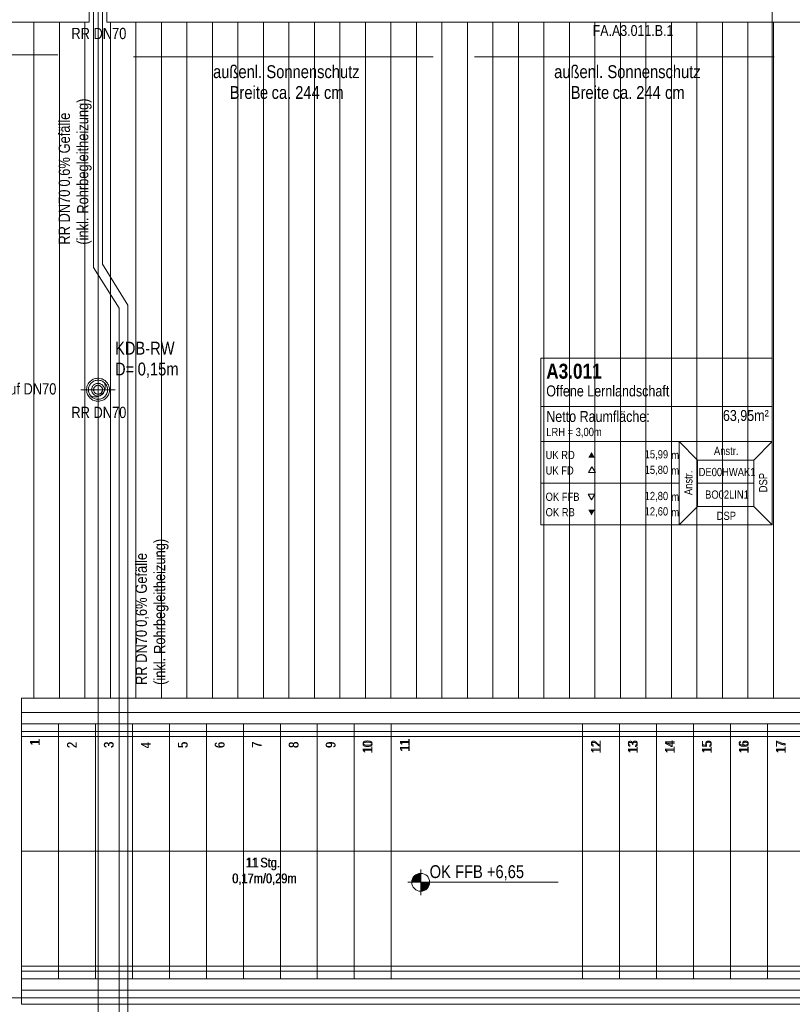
# Model space of a CAD drawing. Extents: x -620 to 300, y 62 to 1112.
# Tile 25 of 53: x -138 to -17, y 218 to 373. Entities that reach past the tile are written whole.
import ezdxf
from ezdxf.lldxf.tags import DXFTag

# ---------------------------------------------------------------- set-up
doc = ezdxf.new("R2010")
doc.units = 0
doc.layers.get('0').update_dxf_attribs({"lineweight": 13})
for name, color, linetype, lineweight, true_color in [('30 -33 Aussenwände- 7 Fassade_ Elemente', 7, 'Continuous', 9, 0x00aacc), ('30 -35 Decken- 11 Bodendurchbruch', 7, 'Continuous', 15, 0x599559), ('30 -35 Decken- 2.2 Treppen Außen', 7, 'Continuous', 9, 0x009999), ('40 -41 Abwasser_Wasser_Gas- 1 Abwasser + sanitäre Anlagen', 7, 'Continuous', 9, 0xff6633), ('70 -72 Beschriftung- 1 Beschriftung allgemein', 7, 'Continuous', 9, 0xff6633), ('70 -75 Raumstempel- 1 Raumstempel', 1, 'Continuous', 50, 0xff0000), ('70 -75 Raumstempel-2 Verweislinie', 3, 'Continuous', 9, 0x00ff00)]:
    doc.layers.add(name, color=color, linetype=linetype, lineweight=lineweight, true_color=true_color)
for name, color, linetype, lineweight in [('40 -41 Abwasser_Wasser_Gas- 2 Wasser-1', 7, 'Continuous', 15), ('60- 61 allgemeine Ausstattung- 4 Terrassen', 7, 'Continuous', 9), ('70 -71 Achsen- 1 Gebäudeachsen', 7, 'STRICHPUNKT2-A06GA1UQ8I', 18), ('70 -72 Beschriftung- 5 Höhenkoten', 7, 'Continuous', 15)]:
    doc.layers.add(name, color=color, linetype=linetype, lineweight=lineweight)
doc.styles.get("Standard").update_dxf_attribs({"font": 'ARIALN.TTF'})
tags = doc.linetypes.add('grob-A06GA1UR8I', pattern=[14, 3, -8, 3]).pattern_tags.tags
tags[8:9] = [DXFTag(74, 4), DXFTag(75, 0), DXFTag(340, '0'), DXFTag(46, 0.0), DXFTag(50, 0.0), DXFTag(44, 0.0), DXFTag(45, 0.0)]
tags[6:7] = [DXFTag(74, 4), DXFTag(75, 0), DXFTag(340, '0'), DXFTag(46, 0.0), DXFTag(50, 0.0), DXFTag(44, 0.0), DXFTag(45, 0.0)]
tags[4:5] = [DXFTag(74, 4), DXFTag(75, 0), DXFTag(340, '0'), DXFTag(46, 0.0), DXFTag(50, 0.0), DXFTag(44, 0.0), DXFTag(45, 0.0)]
tags = doc.linetypes.add('STRICHPUNKT2-A06GA1UQ8I', pattern=[12.7, 6.35, -3.175, 0, -3.175]).pattern_tags.tags
tags[10:11] = [DXFTag(74, 4), DXFTag(75, 0), DXFTag(340, '0'), DXFTag(46, 0.0), DXFTag(50, 0.0), DXFTag(44, 0.0), DXFTag(45, 0.0)]
tags[8:9] = [DXFTag(74, 4), DXFTag(75, 0), DXFTag(340, '0'), DXFTag(46, 0.0), DXFTag(50, 0.0), DXFTag(44, 0.0), DXFTag(45, 0.0)]
tags[6:7] = [DXFTag(74, 4), DXFTag(75, 0), DXFTag(340, '0'), DXFTag(46, 0.0), DXFTag(50, 0.0), DXFTag(44, 0.0), DXFTag(45, 0.0)]
tags[4:5] = [DXFTag(74, 4), DXFTag(75, 0), DXFTag(340, '0'), DXFTag(46, 0.0), DXFTag(50, 0.0), DXFTag(44, 0.0), DXFTag(45, 0.0)]

# ---------------------------------------------------------------- blocks, each defined once
blk = doc.blocks.new('Referenz-A06GA1UT8I')
at = {"layer": '30 -33 Aussenwände- 7 Fassade_ Elemente', "color": 0, "linetype": 'Continuous', "lineweight": -2, "ltscale": 0.13}
for p, q in [((-126.98, 377.35), (-126.98, 372.51)), ((-124.18, 377.35), (-124.18, 372.51)), ((-126.98, 372.51), (-289.18, 372.51)), ((-124.18, 372.51), (38.02, 372.51))]:
    blk.add_line(p, q, dxfattribs=at)
at = {"layer": '30 -35 Decken- 11 Bodendurchbruch', "color": 0, "linetype": 'grob-A06GA1UR8I', "lineweight": -2, "ltscale": 0.13}
for p, q in [((-125.58, 317.55), (-125.58, 312.15)), ((-128.28, 314.85), (-122.88, 314.85))]:
    blk.add_line(p, q, dxfattribs=at)
at = {"layer": '30 -35 Decken- 11 Bodendurchbruch', "color": 0, "linetype": 'Continuous', "lineweight": -2, "ltscale": 0.13}
for p, q in [((-127.07, 315), (-127.05, 315.15)), ((-127.05, 315.15), (-127.01, 315.29)), ((-127.01, 315.29), (-126.96, 315.43)), ((-126.96, 315.43), (-126.9, 315.56)), ((-126.9, 315.56), (-126.83, 315.69)), ((-126.83, 315.69), (-126.74, 315.81)), ((-126.74, 315.81), (-126.64, 315.91)), ((-126.64, 315.91), (-126.53, 316.01)), ((-126.53, 316.01), (-126.41, 316.1)), ((-126.41, 316.1), (-126.29, 316.18)), ((-126.29, 316.18), (-126.15, 316.24)), ((-126.15, 316.24), (-126.01, 316.29)), ((-126.01, 316.29), (-125.87, 316.32)), ((-125.87, 316.32), (-125.73, 316.35)), ((-125.73, 316.35), (-125.58, 316.35)), ((-125.58, 316.35), (-125.43, 316.35)), ((-125.43, 316.35), (-125.29, 316.32)), ((-125.29, 316.32), (-125.14, 316.29)), ((-125.14, 316.29), (-125, 316.24)), ((-125, 316.24), (-124.87, 316.18)), ((-124.87, 316.18), (-124.75, 316.1)), ((-124.75, 316.1), (-124.63, 316.01)), ((-124.63, 316.01), (-124.52, 315.91)), ((-124.52, 315.91), (-124.42, 315.81)), ((-124.42, 315.81), (-124.33, 315.69)), ((-124.33, 315.69), (-124.26, 315.56)), ((-124.26, 315.56), (-124.19, 315.43)), ((-124.19, 315.43), (-124.14, 315.29)), ((-124.14, 315.29), (-124.11, 315.15)), ((-124.11, 315.15), (-124.09, 315)), ((-127.08, 314.85), (-127.07, 315)), ((-127.07, 314.71), (-127.08, 314.85)), ((-127.05, 314.56), (-127.07, 314.71)), ((-127.01, 314.42), (-127.05, 314.56)), ((-126.96, 314.28), (-127.01, 314.42)), ((-126.9, 314.15), (-126.96, 314.28)), ((-126.83, 314.02), (-126.9, 314.15)), ((-126.74, 313.9), (-126.83, 314.02)), ((-126.64, 313.79), (-126.74, 313.9)), ((-126.53, 313.69), (-126.64, 313.79)), ((-126.41, 313.61), (-126.53, 313.69)), ((-126.29, 313.53), (-126.41, 313.61)), ((-126.15, 313.47), (-126.29, 313.53)), ((-124.87, 313.53), (-125, 313.47)), ((-124.75, 313.61), (-124.87, 313.53)), ((-124.63, 313.69), (-124.75, 313.61)), ((-124.52, 313.79), (-124.63, 313.69)), ((-124.42, 313.9), (-124.52, 313.79)), ((-124.33, 314.02), (-124.42, 313.9)), ((-124.26, 314.15), (-124.33, 314.02)), ((-124.19, 314.28), (-124.26, 314.15)), ((-124.14, 314.42), (-124.19, 314.28)), ((-124.11, 314.56), (-124.14, 314.42)), ((-124.09, 314.71), (-124.11, 314.56)), ((-124.09, 315), (-124.08, 314.85)), ((-124.08, 314.85), (-124.09, 314.71)), ((-126.01, 313.42), (-126.15, 313.47)), ((-125.87, 313.38), (-126.01, 313.42)), ((-125.73, 313.36), (-125.87, 313.38)), ((-125.58, 313.35), (-125.73, 313.36)), ((-125.43, 313.36), (-125.58, 313.35)), ((-125.29, 313.38), (-125.43, 313.36)), ((-125.14, 313.42), (-125.29, 313.38)), ((-125, 313.47), (-125.14, 313.42))]:
    blk.add_line(p, q, dxfattribs=at)
for centre, major_axis, end_param in [((-126.04, 315.32), (-0.68, -1.43), 2.460416), ((-125.58, 314.85), (-1.15, -0.97), 3.311211)]:
    blk.add_ellipse(centre, major_axis=major_axis, ratio=1, start_param=0, end_param=end_param, dxfattribs=at)
at = {"layer": '30 -35 Decken- 2.2 Treppen Außen', "color": 0, "linetype": 'Continuous', "lineweight": -2, "ltscale": 0.13}
for p, q in [((25.82, 266.45), (-137.58, 266.45)), ((-137.58, 266.45), (-137.58, 262.45)), ((25.82, 266.45), (-137.58, 266.45)), ((-137.58, 266.45), (-137.58, 262.45)), ((25.82, 264.25), (-137.58, 264.25)), ((-137.58, 264.25), (-137.58, 262.45)), ((25.82, 264.25), (-137.58, 264.25)), ((-137.58, 264.25), (-137.58, 262.45)), ((-137.58, 262.45), (-131.78, 262.45)), ((-137.58, 222.45), (-137.58, 262.45)), ((-137.58, 262.45), (25.82, 262.45)), ((-137.58, 262.45), (25.82, 262.45)), ((-137.58, 262.45), (-131.78, 262.45)), ((-137.58, 222.45), (-137.58, 262.45)), ((-137.58, 262.45), (25.82, 262.45)), ((25.82, 261.25), (-137.58, 261.25)), ((-137.58, 261.25), (-137.58, 260.45)), ((25.82, 261.25), (-137.58, 261.25)), ((-137.58, 261.25), (-137.58, 260.45)), ((-131.78, 262.45), (-125.98, 262.45)), ((-131.78, 222.45), (-131.78, 262.45)), ((-131.78, 262.45), (-125.98, 262.45)), ((-131.78, 222.45), (-131.78, 262.45)), ((-125.98, 262.45), (-120.18, 262.45)), ((-125.98, 222.45), (-125.98, 262.45)), ((-125.98, 262.45), (-120.18, 262.45)), ((-125.98, 222.45), (-125.98, 262.45)), ((-120.18, 262.45), (-114.38, 262.45)), ((-120.18, 222.45), (-120.18, 262.45)), ((-120.18, 262.45), (-114.38, 262.45)), ((-120.18, 222.45), (-120.18, 262.45)), ((-114.38, 262.45), (-108.58, 262.45)), ((-114.38, 222.45), (-114.38, 262.45)), ((-114.38, 262.45), (-108.58, 262.45)), ((-114.38, 222.45), (-114.38, 262.45)), ((-108.58, 262.45), (-102.78, 262.45)), ((-108.58, 222.45), (-108.58, 262.45)), ((-108.58, 262.45), (-102.78, 262.45)), ((-108.58, 222.45), (-108.58, 262.45)), ((-102.78, 262.45), (-96.98, 262.45)), ((-102.78, 222.45), (-102.78, 262.45)), ((-102.78, 262.45), (-96.98, 262.45)), ((-102.78, 222.45), (-102.78, 262.45)), ((-96.98, 262.45), (-91.18, 262.45)), ((-96.98, 222.45), (-96.98, 262.45)), ((-96.98, 262.45), (-91.18, 262.45)), ((-96.98, 222.45), (-96.98, 262.45)), ((-91.18, 262.45), (-85.38, 262.45)), ((-91.18, 222.45), (-91.18, 262.45)), ((-91.18, 262.45), (-85.38, 262.45)), ((-91.18, 222.45), (-91.18, 262.45)), ((-85.38, 262.45), (-79.58, 262.45)), ((-85.38, 222.45), (-85.38, 262.45)), ((-85.38, 262.45), (-79.58, 262.45)), ((-85.38, 222.45), (-85.38, 262.45)), ((-79.58, 262.45), (-49.58, 262.45)), ((-79.58, 222.45), (-79.58, 262.45)), ((-79.58, 262.45), (-49.58, 262.45)), ((-79.58, 222.45), (-79.58, 262.45)), ((-49.58, 262.45), (-43.78, 262.45)), ((-49.58, 222.45), (-49.58, 262.45)), ((-49.58, 262.45), (-43.78, 262.45)), ((-49.58, 222.45), (-49.58, 262.45)), ((-43.78, 262.45), (-37.98, 262.45)), ((-43.78, 222.45), (-43.78, 262.45)), ((-43.78, 262.45), (-37.98, 262.45)), ((-43.78, 222.45), (-43.78, 262.45)), ((-37.98, 262.45), (-32.18, 262.45)), ((-37.98, 222.45), (-37.98, 262.45)), ((-37.98, 262.45), (-32.18, 262.45)), ((-37.98, 222.45), (-37.98, 262.45)), ((-32.18, 262.45), (-26.38, 262.45)), ((-32.18, 222.45), (-32.18, 262.45)), ((-32.18, 262.45), (-26.38, 262.45)), ((-32.18, 222.45), (-32.18, 262.45)), ((-26.38, 262.45), (-20.58, 262.45)), ((-26.38, 222.45), (-26.38, 262.45)), ((-26.38, 262.45), (-20.58, 262.45)), ((-26.38, 222.45), (-26.38, 262.45)), ((-20.58, 262.45), (-14.78, 262.45)), ((-20.58, 222.45), (-20.58, 262.45)), ((-20.58, 262.45), (-14.78, 262.45)), ((-20.58, 222.45), (-20.58, 262.45)), ((-137.58, 260.45), (25.82, 260.45)), ((-137.58, 260.45), (25.82, 260.45)), ((-137.58, 242.45), (25.82, 242.45)), ((-137.58, 242.45), (25.82, 242.45)), ((-137.58, 224.45), (25.82, 224.45)), ((-137.58, 223.65), (-137.58, 224.45)), ((-137.58, 224.45), (25.82, 224.45)), ((-137.58, 223.65), (-137.58, 224.45)), ((25.82, 223.65), (-137.58, 223.65)), ((25.82, 223.65), (-137.58, 223.65)), ((-137.58, 222.45), (-131.78, 222.45)), ((25.82, 222.45), (-137.58, 222.45)), ((-137.58, 222.45), (-137.58, 218.45)), ((-137.58, 220.65), (-137.58, 222.45)), ((-137.58, 222.45), (25.82, 222.45)), ((-137.58, 220.65), (-137.58, 222.45)), ((-137.58, 222.45), (-131.78, 222.45)), ((25.82, 222.45), (-137.58, 222.45)), ((-137.58, 222.45), (-137.58, 218.45)), ((-131.78, 222.45), (-125.98, 222.45)), ((-131.78, 222.45), (-125.98, 222.45)), ((-125.98, 222.45), (-120.18, 222.45)), ((-125.98, 222.45), (-120.18, 222.45)), ((-120.18, 222.45), (-114.38, 222.45)), ((-120.18, 222.45), (-114.38, 222.45)), ((-114.38, 222.45), (-108.58, 222.45)), ((-114.38, 222.45), (-108.58, 222.45)), ((-108.58, 222.45), (-102.78, 222.45)), ((-108.58, 222.45), (-102.78, 222.45)), ((-102.78, 222.45), (-96.98, 222.45)), ((-102.78, 222.45), (-96.98, 222.45)), ((-96.98, 222.45), (-91.18, 222.45)), ((-96.98, 222.45), (-91.18, 222.45)), ((-91.18, 222.45), (-85.38, 222.45)), ((-91.18, 222.45), (-85.38, 222.45)), ((-85.38, 222.45), (-79.58, 222.45)), ((-85.38, 222.45), (-79.58, 222.45)), ((-79.58, 222.45), (-49.58, 222.45)), ((-79.58, 222.45), (-49.58, 222.45)), ((-49.58, 222.45), (-43.78, 222.45)), ((-49.58, 222.45), (-43.78, 222.45)), ((-43.78, 222.45), (-37.98, 222.45)), ((-43.78, 222.45), (-37.98, 222.45)), ((-37.98, 222.45), (-32.18, 222.45)), ((-37.98, 222.45), (-32.18, 222.45)), ((-32.18, 222.45), (-26.38, 222.45)), ((-32.18, 222.45), (-26.38, 222.45)), ((-26.38, 222.45), (-20.58, 222.45)), ((-26.38, 222.45), (-20.58, 222.45)), ((-20.58, 222.45), (-14.78, 222.45)), ((-20.58, 222.45), (-14.78, 222.45)), ((25.82, 220.65), (-137.58, 220.65)), ((25.82, 220.65), (-137.58, 220.65)), ((-137.58, 218.45), (25.82, 218.45)), ((-137.58, 218.45), (25.82, 218.45))]:
    blk.add_line(p, q, dxfattribs=at)
at = {"layer": '40 -41 Abwasser_Wasser_Gas- 1 Abwasser + sanitäre Anlagen', "color": 0, "linetype": 'grob-A06GA1UR8I', "lineweight": -2, "ltscale": 0.13}
for p, q in [((-126.28, 334.05), (-126.28, 374.29)), ((-124.88, 374.29), (-124.88, 334.54)), ((-122.28, 327.63), (-126.28, 334.05)), ((-124.88, 334.54), (-120.88, 328.12)), ((-122.28, 213.85), (-122.28, 327.63)), ((-120.88, 328.12), (-120.88, 213.85)), ((-125.58, 319.94), (-125.58, 314.85))]:
    blk.add_line(p, q, dxfattribs=at)
at = {"layer": '40 -41 Abwasser_Wasser_Gas- 1 Abwasser + sanitäre Anlagen', "color": 0, "linetype": 'Continuous', "lineweight": -2, "ltscale": 0.13}
for p, q in [((-125.58, 314.85), (-125.59, 314.91)), ((-125.59, 314.91), (-125.56, 314.91)), ((-125.56, 314.91), (-125.58, 314.85))]:
    blk.add_line(p, q, dxfattribs=at)
at = {"layer": '40 -41 Abwasser_Wasser_Gas- 1 Abwasser + sanitäre Anlagen', "color": 0, "lineweight": -2}
for points in [[(-125.58, 314.85), (-125.59, 314.91), (-125.58, 314.91)], [(-125.58, 314.85), (-125.58, 314.91), (-125.56, 314.91)]]:
    blk.add_solid(points, dxfattribs=at)
at = {"layer": '40 -41 Abwasser_Wasser_Gas- 2 Wasser-1', "color": 0, "linetype": 'Continuous', "lineweight": -2, "ltscale": 0.13}
for p, q in [((-125.58, 314.85), (-125.58, 318.69)), ((-125.99, 316.61), (-125.81, 316.64)), ((-125.81, 316.64), (-125.64, 316.65)), ((-125.64, 316.65), (-125.46, 316.65)), ((-125.46, 316.65), (-125.29, 316.63)), ((-125.29, 316.63), (-125.11, 316.59)), ((-127.37, 314.97), (-127.35, 315.15)), ((-127.35, 315.15), (-127.32, 315.32)), ((-127.32, 315.32), (-127.26, 315.49)), ((-127.26, 315.49), (-127.19, 315.65)), ((-127.19, 315.65), (-127.11, 315.8)), ((-127.11, 315.8), (-127.01, 315.95)), ((-127.01, 315.95), (-126.89, 316.08)), ((-126.89, 316.08), (-126.77, 316.21)), ((-126.77, 316.21), (-126.63, 316.32)), ((-126.63, 316.32), (-126.48, 316.41)), ((-126.57, 315.02), (-126.54, 315.11)), ((-126.54, 315.11), (-126.51, 315.21)), ((-126.51, 315.21), (-126.48, 315.3)), ((-126.48, 316.41), (-126.32, 316.49)), ((-126.48, 315.3), (-126.43, 315.38)), ((-126.43, 315.38), (-126.37, 315.46)), ((-126.37, 315.46), (-126.31, 315.54)), ((-126.32, 316.49), (-126.16, 316.56)), ((-126.31, 315.54), (-126.24, 315.61)), ((-126.26, 315.01), (-126.24, 315.08)), ((-126.24, 315.61), (-126.16, 315.67)), ((-126.24, 315.08), (-126.22, 315.14)), ((-126.22, 315.14), (-126.18, 315.2)), ((-126.18, 315.2), (-126.15, 315.26)), ((-126.16, 316.56), (-125.99, 316.61)), ((-126.16, 315.67), (-126.08, 315.72)), ((-126.15, 315.26), (-126.1, 315.31)), ((-126.1, 315.31), (-126.06, 315.36)), ((-126.08, 315.72), (-125.99, 315.76)), ((-126.06, 315.36), (-126, 315.41)), ((-126, 315.41), (-125.95, 315.45)), ((-125.99, 315.76), (-125.9, 315.8)), ((-125.95, 315.45), (-125.89, 315.48)), ((-125.9, 315.8), (-125.81, 315.83)), ((-125.89, 315.48), (-125.83, 315.51)), ((-125.83, 315.51), (-125.76, 315.53)), ((-125.81, 315.83), (-125.71, 315.84)), ((-125.76, 315.53), (-125.69, 315.54)), ((-125.71, 315.84), (-125.61, 315.85)), ((-125.69, 315.54), (-125.62, 315.55)), ((-125.62, 315.55), (-125.56, 315.55)), ((-125.61, 315.85), (-125.51, 315.85)), ((-125.56, 315.55), (-125.49, 315.55)), ((-125.51, 315.85), (-125.42, 315.84)), ((-125.49, 315.55), (-125.42, 315.54)), ((-125.42, 315.84), (-125.32, 315.82)), ((-125.42, 315.54), (-125.35, 315.52)), ((-125.35, 315.52), (-125.29, 315.49)), ((-125.32, 315.82), (-125.23, 315.79)), ((-125.29, 315.49), (-125.23, 315.46)), ((-125.23, 315.79), (-125.14, 315.75)), ((-125.23, 315.46), (-125.17, 315.42)), ((-125.17, 315.42), (-125.12, 315.38)), ((-125.14, 315.75), (-125.05, 315.7)), ((-125.12, 315.38), (-125.07, 315.33)), ((-125.11, 316.59), (-124.94, 316.54)), ((-125.07, 315.33), (-125.02, 315.28)), ((-125.05, 315.7), (-124.97, 315.65)), ((-125.02, 315.28), (-124.98, 315.22)), ((-124.98, 315.22), (-124.95, 315.16)), ((-124.97, 315.65), (-124.89, 315.58)), ((-124.95, 315.16), (-124.92, 315.1)), ((-124.94, 316.54), (-124.78, 316.47)), ((-124.92, 315.1), (-124.9, 315.03)), ((-124.89, 315.58), (-124.83, 315.51)), ((-124.83, 315.51), (-124.77, 315.44)), ((-124.78, 316.47), (-124.63, 316.38)), ((-124.77, 315.44), (-124.71, 315.35)), ((-124.71, 315.35), (-124.67, 315.27)), ((-124.67, 315.27), (-124.63, 315.17)), ((-124.63, 316.38), (-124.48, 316.28)), ((-124.63, 315.17), (-124.6, 315.08)), ((-124.6, 315.08), (-124.59, 314.98)), ((-124.48, 316.28), (-124.35, 316.17)), ((-124.35, 316.17), (-124.23, 316.04)), ((-124.23, 316.04), (-124.12, 315.9)), ((-124.12, 315.9), (-124.02, 315.75)), ((-124.02, 315.75), (-123.94, 315.6)), ((-123.94, 315.6), (-123.87, 315.43)), ((-123.87, 315.43), (-123.83, 315.26)), ((-123.83, 315.26), (-123.79, 315.09)), ((-123.79, 315.09), (-123.78, 314.91)), ((-127.38, 314.79), (-127.37, 314.97)), ((-127.36, 314.62), (-127.38, 314.79)), ((-127.33, 314.44), (-127.36, 314.62)), ((-127.28, 314.27), (-127.33, 314.44)), ((-127.22, 314.11), (-127.28, 314.27)), ((-127.14, 313.95), (-127.22, 314.11)), ((-127.04, 313.8), (-127.14, 313.95)), ((-126.93, 313.67), (-127.04, 313.8)), ((-126.81, 313.54), (-126.93, 313.67)), ((-126.67, 313.43), (-126.81, 313.54)), ((-126.58, 314.92), (-126.57, 315.02)), ((-126.58, 314.82), (-126.58, 314.92)), ((-126.57, 314.72), (-126.58, 314.82)), ((-126.55, 314.63), (-126.57, 314.72)), ((-126.53, 314.53), (-126.55, 314.63)), ((-126.49, 314.44), (-126.53, 314.53)), ((-126.44, 314.35), (-126.49, 314.44)), ((-126.39, 314.27), (-126.44, 314.35)), ((-126.33, 314.19), (-126.39, 314.27)), ((-126.26, 314.12), (-126.33, 314.19)), ((-126.28, 314.88), (-126.27, 314.94)), ((-126.28, 314.81), (-126.28, 314.88)), ((-126.27, 314.74), (-126.28, 314.81)), ((-126.27, 314.94), (-126.26, 315.01)), ((-126.25, 314.67), (-126.27, 314.74)), ((-126.19, 314.06), (-126.26, 314.12)), ((-126.23, 314.61), (-126.25, 314.67)), ((-126.21, 314.54), (-126.23, 314.61)), ((-126.17, 314.48), (-126.21, 314.54)), ((-126.11, 314), (-126.19, 314.06)), ((-126.13, 314.43), (-126.17, 314.48)), ((-126.09, 314.37), (-126.13, 314.43)), ((-126.02, 313.96), (-126.11, 314)), ((-126.04, 314.33), (-126.09, 314.37)), ((-125.99, 314.28), (-126.04, 314.33)), ((-125.93, 313.92), (-126.02, 313.96)), ((-125.93, 314.25), (-125.99, 314.28)), ((-125.87, 314.22), (-125.93, 314.25)), ((-125.84, 313.89), (-125.93, 313.92)), ((-125.8, 314.19), (-125.87, 314.22)), ((-125.74, 313.87), (-125.84, 313.89)), ((-125.74, 314.17), (-125.8, 314.19)), ((-125.67, 314.16), (-125.74, 314.17)), ((-125.64, 313.86), (-125.74, 313.87)), ((-125.6, 314.15), (-125.67, 314.16)), ((-125.55, 313.85), (-125.64, 313.86)), ((-125.53, 314.15), (-125.6, 314.15)), ((-125.45, 313.86), (-125.55, 313.85)), ((-125.46, 314.16), (-125.53, 314.15)), ((-125.4, 314.18), (-125.46, 314.16)), ((-125.35, 313.88), (-125.45, 313.86)), ((-125.33, 314.2), (-125.4, 314.18)), ((-125.26, 313.91), (-125.35, 313.88)), ((-125.27, 314.23), (-125.33, 314.2)), ((-125.21, 314.26), (-125.27, 314.23)), ((-125.17, 313.94), (-125.26, 313.91)), ((-125.15, 314.3), (-125.21, 314.26)), ((-125.08, 313.99), (-125.17, 313.94)), ((-125.1, 314.34), (-125.15, 314.3)), ((-125.05, 314.39), (-125.1, 314.34)), ((-125, 314.04), (-125.08, 313.99)), ((-125.01, 314.45), (-125.05, 314.39)), ((-124.97, 314.5), (-125.01, 314.45)), ((-124.92, 314.1), (-125, 314.04)), ((-124.94, 314.56), (-124.97, 314.5)), ((-124.92, 314.63), (-124.94, 314.56)), ((-124.9, 314.69), (-124.92, 314.63)), ((-124.85, 314.17), (-124.92, 314.1)), ((-124.9, 315.03), (-124.89, 314.97)), ((-124.88, 314.76), (-124.9, 314.69)), ((-124.89, 314.97), (-124.88, 314.9)), ((-124.88, 314.9), (-124.88, 314.83)), ((-124.88, 314.83), (-124.88, 314.76)), ((-124.79, 314.24), (-124.85, 314.17)), ((-124.73, 314.33), (-124.79, 314.24)), ((-124.68, 314.41), (-124.73, 314.33)), ((-124.64, 314.5), (-124.68, 314.41)), ((-124.61, 314.59), (-124.64, 314.5)), ((-124.59, 314.69), (-124.61, 314.59)), ((-124.59, 314.98), (-124.58, 314.89)), ((-124.58, 314.79), (-124.59, 314.69)), ((-124.58, 314.89), (-124.58, 314.79)), ((-124.26, 313.62), (-124.39, 313.5)), ((-124.15, 313.76), (-124.26, 313.62)), ((-124.05, 313.9), (-124.15, 313.76)), ((-123.96, 314.06), (-124.05, 313.9)), ((-123.89, 314.22), (-123.96, 314.06)), ((-123.84, 314.39), (-123.89, 314.22)), ((-123.8, 314.56), (-123.84, 314.39)), ((-123.78, 314.74), (-123.8, 314.56)), ((-123.78, 314.91), (-123.78, 314.74)), ((-126.53, 313.32), (-126.67, 313.43)), ((-126.37, 313.24), (-126.53, 313.32)), ((-126.21, 313.17), (-126.37, 313.24)), ((-126.04, 313.11), (-126.21, 313.17)), ((-125.87, 313.08), (-126.04, 313.11)), ((-125.7, 313.06), (-125.87, 313.08)), ((-125.52, 313.05), (-125.7, 313.06)), ((-125.34, 313.07), (-125.52, 313.05)), ((-125.17, 313.1), (-125.34, 313.07)), ((-125, 313.15), (-125.17, 313.1)), ((-124.84, 313.21), (-125, 313.15)), ((-124.68, 313.29), (-124.84, 313.21)), ((-124.53, 313.39), (-124.68, 313.29)), ((-124.39, 313.5), (-124.53, 313.39))]:
    blk.add_line(p, q, dxfattribs=at)
at = {"layer": '60- 61 allgemeine Ausstattung- 4 Terrassen', "color": 0, "lineweight": -2}
for p, q in [((-135.63, 266.45), (-135.63, 372.51)), ((-131.63, 266.45), (-131.63, 372.51)), ((-127.63, 266.45), (-127.63, 372.51)), ((-123.63, 266.45), (-123.63, 372.51)), ((-119.63, 266.45), (-119.63, 372.51)), ((-115.63, 266.45), (-115.63, 372.51)), ((-111.63, 266.45), (-111.63, 372.51)), ((-107.63, 266.45), (-107.63, 372.51)), ((-103.63, 266.45), (-103.63, 372.51)), ((-99.63, 266.45), (-99.63, 372.51)), ((-95.63, 266.45), (-95.63, 372.51)), ((-91.63, 266.45), (-91.63, 372.51)), ((-87.63, 266.45), (-87.63, 372.51)), ((-83.63, 266.45), (-83.63, 372.51)), ((-79.63, 266.45), (-79.63, 372.51)), ((-75.63, 266.45), (-75.63, 372.51)), ((-71.63, 266.45), (-71.63, 372.51)), ((-67.63, 266.45), (-67.63, 372.51)), ((-63.63, 266.45), (-63.63, 372.51)), ((-59.63, 266.45), (-59.63, 372.51)), ((-55.63, 266.45), (-55.63, 372.51)), ((-51.63, 266.45), (-51.63, 372.51)), ((-47.63, 266.45), (-47.63, 372.51)), ((-43.63, 266.45), (-43.63, 372.51)), ((-39.63, 266.45), (-39.63, 372.51)), ((-35.63, 266.45), (-35.63, 372.51)), ((-31.63, 266.45), (-31.63, 372.51)), ((-27.63, 266.45), (-27.63, 372.51)), ((-23.63, 266.45), (-23.63, 372.51)), ((-19.63, 266.45), (-19.63, 372.51))]:
    blk.add_line(p, q, dxfattribs=at)
at = {"layer": '70 -71 Achsen- 1 Gebäudeachsen', "color": 0, "linetype": 'STRICHPUNKT2-A06GA1UQ8I', "lineweight": -2, "ltscale": 0.13}
for p, q in [((-125.58, 1084.39), (-125.58, 84.95)), ((-538.63, 219.45), (76.31, 219.45))]:
    blk.add_line(p, q, dxfattribs=at)
at = {"layer": '70 -72 Beschriftung- 1 Beschriftung allgemein', "color": 0, "linetype": 'Continuous', "lineweight": -2, "ltscale": 0.13}
for p, q in [((-178.89, 367.39), (-131.89, 367.39)), ((-120.02, 367.05), (-73.02, 367.05)), ((-66.52, 367.05), (-19.52, 367.05))]:
    blk.add_line(p, q, dxfattribs=at)
at = {"layer": '70 -72 Beschriftung- 5 Höhenkoten', "color": 0, "linetype": 'Continuous', "lineweight": -2, "ltscale": 0.13}
for p, q in [((-74.96, 235.59), (-74.96, 239.59)), ((-74.96, 237.59), (-74.96, 238.99)), ((-74.96, 238.99), (-74.96, 237.59)), ((-76.96, 237.59), (-53.4, 237.59)), ((-76.36, 237.59), (-74.96, 237.59)), ((-74.96, 237.59), (-76.36, 237.59)), ((-73.56, 237.59), (-74.96, 237.59)), ((-74.96, 237.59), (-74.96, 236.19)), ((-74.96, 237.59), (-73.56, 237.59)), ((-74.96, 236.19), (-74.96, 237.59))]:
    blk.add_line(p, q, dxfattribs=at)
for major_axis in [(0, 1.4), (1.4, 0), (-1.4, 0), (0, -1.4)]:
    blk.add_ellipse((-74.96, 237.59), major_axis=major_axis, ratio=1, start_param=0, end_param=1.570796, dxfattribs=at)
at = {"layer": '70 -72 Beschriftung- 5 Höhenkoten', "color": 0, "lineweight": -2}
for points in [[(-76.29, 237.59), (-76.34, 237.81), (-76.29, 238.03)], [(-76.21, 237.59), (-76.29, 238.03), (-76.21, 238.23)], [(-76.29, 237.59), (-76.29, 238.03), (-76.21, 237.59)], [(-76.09, 237.59), (-76.21, 238.23), (-76.09, 238.42)], [(-76.21, 237.59), (-76.21, 238.23), (-76.09, 237.59)], [(-75.95, 237.59), (-76.09, 238.42), (-75.95, 238.58)], [(-76.09, 237.59), (-76.09, 238.42), (-75.95, 237.59)], [(-75.78, 237.59), (-75.95, 238.58), (-75.78, 238.73)], [(-75.95, 237.59), (-75.95, 238.58), (-75.78, 237.59)], [(-75.59, 237.59), (-75.78, 238.73), (-75.59, 238.84)], [(-75.78, 237.59), (-75.78, 238.73), (-75.59, 237.59)], [(-75.39, 237.59), (-75.59, 238.84), (-75.39, 238.93)], [(-75.59, 237.59), (-75.59, 238.84), (-75.39, 237.59)], [(-75.18, 237.59), (-75.39, 238.93), (-75.18, 238.98)], [(-75.39, 237.59), (-75.39, 238.93), (-75.18, 237.59)], [(-74.96, 237.59), (-75.18, 238.98), (-74.96, 238.99)], [(-75.18, 237.59), (-75.18, 238.98), (-74.96, 237.59)], [(-76.34, 237.59), (-76.36, 237.59), (-76.34, 237.81)], [(-76.34, 237.59), (-76.34, 237.81), (-76.29, 237.59)], [(-74.96, 236.19), (-74.96, 237.59), (-74.74, 236.21)], [(-74.74, 236.21), (-74.96, 237.59), (-74.74, 237.59)], [(-74.74, 236.21), (-74.74, 237.59), (-74.53, 236.26)], [(-74.53, 236.26), (-74.74, 237.59), (-74.53, 237.59)], [(-74.53, 236.26), (-74.53, 237.59), (-74.32, 236.35)], [(-74.32, 236.35), (-74.53, 237.59), (-74.32, 237.59)], [(-74.32, 236.35), (-74.32, 237.59), (-74.14, 236.46)], [(-74.14, 236.46), (-74.32, 237.59), (-74.14, 237.59)], [(-74.14, 236.46), (-74.14, 237.59), (-73.97, 236.6)], [(-73.97, 236.6), (-74.14, 237.59), (-73.97, 237.59)], [(-73.97, 236.6), (-73.97, 237.59), (-73.83, 236.77)], [(-73.83, 236.77), (-73.97, 237.59), (-73.83, 237.59)], [(-73.83, 236.77), (-73.83, 237.59), (-73.71, 236.96)], [(-73.71, 236.96), (-73.83, 237.59), (-73.71, 237.59)], [(-73.71, 236.96), (-73.71, 237.59), (-73.63, 237.16)], [(-73.63, 237.16), (-73.71, 237.59), (-73.63, 237.59)], [(-73.63, 237.16), (-73.63, 237.59), (-73.58, 237.38)], [(-73.58, 237.38), (-73.63, 237.59), (-73.58, 237.59)], [(-73.58, 237.38), (-73.58, 237.59), (-73.56, 237.59)]]:
    blk.add_solid(points, dxfattribs=at)
at = {"layer": '70 -75 Raumstempel- 1 Raumstempel', "color": 0, "lineweight": -2}
for p, q in [((-56.13, 319.8), (-56.13, 293.66)), ((-19.81, 319.8), (-56.13, 319.8)), ((-19.81, 293.66), (-19.81, 319.8)), ((-19.81, 312.2), (-56.13, 312.2)), ((-56.13, 306.73), (-34.4, 306.73)), ((-31.52, 303.83), (-34.4, 306.73)), ((-19.81, 306.73), (-34.4, 306.73)), ((-34.4, 306.73), (-34.4, 293.66)), ((-22.69, 303.83), (-19.81, 306.73)), ((-48.1, 302.77), (-48.62, 301.86)), ((-47.57, 301.86), (-48.1, 302.77)), ((-31.52, 296.55), (-31.52, 303.83)), ((-31.52, 303.83), (-22.69, 303.83)), ((-22.69, 296.55), (-22.69, 303.83)), ((-48.62, 301.86), (-47.57, 301.86)), ((-56.13, 300.19), (-34.4, 300.19)), ((-22.69, 300.19), (-31.52, 300.19)), ((-48.17, 297.59), (-48.69, 298.49)), ((-48.69, 298.49), (-47.64, 298.49)), ((-47.64, 298.49), (-48.17, 297.59)), ((-31.52, 296.55), (-34.4, 293.66)), ((-31.52, 296.55), (-22.69, 296.55)), ((-22.69, 296.55), (-19.81, 293.66)), ((-19.81, 293.66), (-56.13, 293.66))]:
    blk.add_line(p, q, dxfattribs=at)
for points in [[(-47.64, 304.18), (-48.17, 305.09), (-48.69, 304.18)], [(-47.64, 296.05), (-48.17, 295.14), (-48.69, 296.05)]]:
    blk.add_solid(points, dxfattribs=at)
at = {"layer": '70 -75 Raumstempel-2 Verweislinie', "color": 0, "linetype": 'Continuous', "lineweight": -2, "ltscale": 0.13}
blk.add_line((-19.81, 319.8), (-19.81, 454.59), dxfattribs=at)
at = {"layer": '30 -35 Decken- 11 Bodendurchbruch', "color": 0, "linetype": 'Continuous', "lineweight": -2, "ltscale": 0.13, "char_height": 2.0138, "attachment_point": 1}
for s, insert in [('{\\fArial Narrow;KDB-RW}', (-122.92, 322.38)), ('{\\fArial Narrow;D=}', (-122.92, 319.11)), ('{\\fArial Narrow;0,15m}', (-119.36, 319.11))]:
    blk.add_mtext(s, dxfattribs=dict(at, insert=insert))
at = {"layer": '30 -35 Decken- 2.2 Treppen Außen', "color": 0, "linetype": 'ByBlock', "lineweight": -2, "ltscale": 0.13, "char_height": 1.5103, "attachment_point": 1}
for s, insert, rotation in [('{\\fArial Narrow;1}', (-136.23, 259.18), 90.001), ('{\\fArial Narrow;2}', (-130.43, 258.68), 90.001), ('{\\fArial Narrow;3}', (-124.65, 258.71), 90.001), ('{\\fArial Narrow;4}', (-118.83, 258.62), 90.001), ('{\\fArial Narrow;5}', (-113.05, 258.7), 90.001), ('{\\fArial Narrow;6}', (-107.25, 258.69), 90.001), ('{\\fArial Narrow;7}', (-101.43, 258.73), 90.001), ('{\\fArial Narrow;8}', (-95.65, 258.71), 90.001), ('{\\fArial Narrow;9}', (-89.85, 258.71), 90.001), ('{\\fArial Narrow;10}', (-84.05, 257.98), 90.001), ('{\\fArial Narrow;11}', (-78.23, 258.22), 90.001), ('{\\fArial Narrow;12}', (-48.23, 257.99), 90.001), ('{\\fArial Narrow;13}', (-42.45, 257.98), 90.001), ('{\\fArial Narrow;14}', (-36.63, 257.99), 90.001), ('{\\fArial Narrow;15}', (-30.85, 257.97), 90.001), ('{\\fArial Narrow;16}', (-25.05, 257.98), 90.001), ('{\\fArial Narrow;17}', (-19.23, 257.98), 90.001), ('{\\fArial Narrow;11}', (-102.27, 241.44), 0.001), ('{\\fArial Narrow;Stg.}', (-100.08, 241.44), 0.001), ('{\\fArial Narrow;0,17m/0,29m}', (-104.49, 238.96), 0.001)]:
    blk.add_mtext(s, dxfattribs=dict(at, insert=insert, rotation=rotation))
at = {"layer": '30 -35 Decken- 2.2 Treppen Außen', "color": 0, "linetype": 'Continuous', "lineweight": -2, "ltscale": 0.13, "char_height": 1.5103, "attachment_point": 1}
for s, insert, rotation in [('{\\fArial Narrow;1}', (-136.23, 259), 90.001), ('{\\fArial Narrow;2}', (-130.43, 258.63), 90.001), ('{\\fArial Narrow;3}', (-124.65, 258.64), 90.001), ('{\\fArial Narrow;4}', (-118.83, 258.6), 90.001), ('{\\fArial Narrow;5}', (-113.05, 258.63), 90.001), ('{\\fArial Narrow;6}', (-107.25, 258.63), 90.001), ('{\\fArial Narrow;7}', (-101.43, 258.65), 90.001), ('{\\fArial Narrow;8}', (-95.65, 258.64), 90.001), ('{\\fArial Narrow;9}', (-89.85, 258.64), 90.001), ('{\\fArial Narrow;10}', (-84.05, 257.79), 90.001), ('{\\fArial Narrow;11}', (-78.23, 258.04), 90.001), ('{\\fArial Narrow;12}', (-48.23, 257.8), 90.001), ('{\\fArial Narrow;13}', (-42.45, 257.79), 90.001), ('{\\fArial Narrow;14}', (-36.63, 257.8), 90.001), ('{\\fArial Narrow;15}', (-30.85, 257.79), 90.001), ('{\\fArial Narrow;16}', (-25.05, 257.79), 90.001), ('{\\fArial Narrow;17}', (-19.23, 257.79), 90.001), ('{\\fArial Narrow;11}', (-102.45, 241.44), 0.001), ('{\\fArial Narrow;Stg.}', (-100.15, 241.44), 0.001), ('{\\fArial Narrow;0,17m/0,29m}', (-104.56, 238.96), 0.001)]:
    blk.add_mtext(s, dxfattribs=dict(at, insert=insert, rotation=rotation))
at = {"layer": '70 -72 Beschriftung- 1 Beschriftung allgemein', "color": 0, "linetype": 'Continuous', "lineweight": -2, "ltscale": 0.13, "attachment_point": 1}
for s, insert, char_height in [('{\\fArial Narrow;RR DN70}', (-129.77, 371.62), 1.7621), ('{\\fArial Narrow;RR DN70}', (-129.77, 371.62), 1.7621), ('{\\fArial Narrow;FA.A3.011.B.1}', (-47.99, 372.05), 1.7), ('{\\fArial Narrow;außenl.}', (-107.53, 365.75), 2.0138), ('{\\fArial Narrow;Sonnenschutz}', (-99.17, 365.75), 2.0138), ('{\\fArial Narrow;außenl.}', (-54.03, 365.75), 2.0138), ('{\\fArial Narrow;Sonnenschutz}', (-45.67, 365.75), 2.0138), ('{\\fArial Narrow;Breite}', (-104.93, 362.49), 2.0138), ('{\\fArial Narrow;ca.}', (-98.35, 362.49), 2.0138), ('{\\fArial Narrow;244}', (-94.65, 362.49), 2.0138), ('{\\fArial Narrow;cm}', (-90.14, 362.49), 2.0138), ('{\\fArial Narrow;Breite}', (-51.43, 362.49), 2.0138), ('{\\fArial Narrow;ca.}', (-44.85, 362.49), 2.0138), ('{\\fArial Narrow;244}', (-41.15, 362.49), 2.0138), ('{\\fArial Narrow;cm}', (-36.64, 362.49), 2.0138), ('{\\fArial Narrow;Drosselablauf}', (-150.17, 315.87), 1.7621), ('{\\fArial Narrow;DN70}', (-137.27, 315.87), 1.7621), ('{\\fArial Narrow;RR DN70}', (-129.77, 312.18), 1.7621)]:
    blk.add_mtext(s, dxfattribs=dict(at, insert=insert, char_height=char_height))
at = {"layer": '70 -72 Beschriftung- 1 Beschriftung allgemein', "color": 0, "linetype": 'Continuous', "lineweight": -2, "ltscale": 0.13, "char_height": 1.7621, "attachment_point": 1, "rotation": 90}
for s, insert in [('{\\fArial Narrow;Rohrbegleitheizung)}', (-128.87, 342.47)), ('{\\fArial Narrow;Gefälle}', (-131.75, 351.92)), ('{\\fArial Narrow;0,6%}', (-131.75, 346.73)), ('{\\fArial Narrow;DN70}', (-131.75, 341.09)), ('{\\fArial Narrow;(inkl.}', (-128.87, 337.61)), ('{\\fArial Narrow;RR}', (-131.75, 337.61)), ('{\\fArial Narrow;Rohrbegleitheizung)}', (-116.81, 273.41)), ('{\\fArial Narrow;Gefälle}', (-119.68, 282.86)), ('{\\fArial Narrow;0,6%}', (-119.68, 277.67)), ('{\\fArial Narrow;DN70}', (-119.68, 272.02)), ('{\\fArial Narrow;(inkl.}', (-116.81, 268.55)), ('{\\fArial Narrow;RR}', (-119.68, 268.55))]:
    blk.add_mtext(s, dxfattribs=dict(at, insert=insert))
at = {"layer": '70 -72 Beschriftung- 5 Höhenkoten', "color": 0, "linetype": 'Continuous', "lineweight": -2, "ltscale": 0.13, "insert": (-73.56, 240.27), "char_height": 2.0138, "attachment_point": 1}
blk.add_mtext('{\\fArial Narrow;OK FFB +6,65}', dxfattribs=at)
at = {"layer": '70 -75 Raumstempel- 1 Raumstempel', "color": 0, "linetype": 'Continuous', "lineweight": -2, "ltscale": 0.13, "attachment_point": 1}
for s, insert, char_height, rotation in [('{\\fArial Narrow|b1|i0;A3.011}', (-55.27, 318.94), 2.3536, 0), ('{\\fArial Narrow;Offene Lernlandschaft}', (-55.27, 315.52), 1.7117, 0), ('{\\fArial Narrow;63,95m²}', (-27.56, 311.67), 1.7117, 0), ('{\\fArial Narrow;Netto Raumfläche:}', (-55.27, 311.52), 1.7117, 0), ('{\\fArial Narrow;LRH = 3,00m}', (-55.27, 308.87), 1.2838, 0), ('{\\fArial Narrow;Anstr.}', (-28.96, 305.9), 1.2838, 0), ('{\\fArial Narrow;UK RD}', (-55.37, 305.26), 1.2838, 0), ('{\\fArial Narrow;15,99}', (-39.83, 305.37), 1.2838, 0), ('{\\fArial Narrow;m}', (-35.65, 305.25), 1.2838, 0), ('{\\fArial Narrow;UK FD}', (-55.37, 302.83), 1.2838, 0), ('{\\fArial Narrow;15,80}', (-39.83, 302.94), 1.2838, 0), ('{\\fArial Narrow;Anstr.}', (-33.62, 298.33), 1.2838, 90), ('{\\fArial Narrow;m}', (-35.65, 302.82), 1.2838, 0), ('{\\fArial Narrow;DE00HWAK1}', (-31.36, 302.59), 1.2838, 0), ('{\\fArial Narrow;DSP}', (-21.89, 298.77), 1.2838, 90), ('{\\fArial Narrow;OK FFB}', (-55.37, 298.71), 1.2838, 0), ('{\\fArial Narrow;12,80}', (-39.83, 298.83), 1.2838, 0), ('{\\fArial Narrow;m}', (-35.65, 298.71), 1.2838, 0), ('{\\fArial Narrow;BO02LIN1}', (-30.35, 299.05), 1.2838, 0), ('{\\fArial Narrow;OK RB}', (-55.37, 296.29), 1.2838, 0), ('{\\fArial Narrow;12,60}', (-39.83, 296.42), 1.2838, 0), ('{\\fArial Narrow;m}', (-35.65, 296.29), 1.2838, 0), ('{\\fArial Narrow;DSP}', (-28.53, 295.72), 1.2838, 0)]:
    blk.add_mtext(s, dxfattribs=dict(at, insert=insert, char_height=char_height, rotation=rotation))

msp = doc.modelspace()

# ---------------------------------------------------------------- block references
at = {"color": 8, "lineweight": 13, "ltscale": 0.13, "true_color": 0x808080}
msp.add_blockref('Referenz-A06GA1UT8I', (0, 0), dxfattribs=at)

doc.saveas('drawing.dxf')
